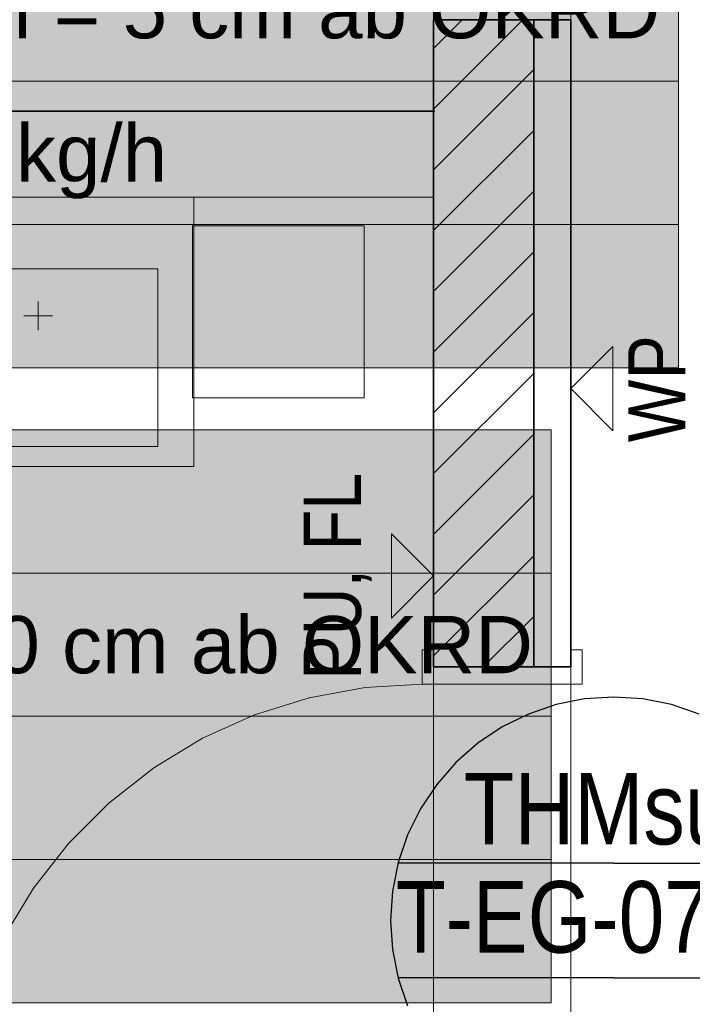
# Model space of a CAD drawing. Extents: x -223 to 557, y -138 to 606.
# Tile 104 of 142: x 4 to 27, y 67 to 102. Entities that reach past the tile are written whole.
import ezdxf
from ezdxf.lldxf.tags import DXFTag

# ---------------------------------------------------------------- set-up
doc = ezdxf.new("R2010")
doc.units = 0
doc.layers.get('0').update_dxf_attribs({"lineweight": 35})
for name, color, linetype, lineweight in [('5_EG-BESTAND', 7, 'Continuous', 25), ('5_EG-HLSE', 7, 'Continuous', 25), ('5_EG-NEU', 7, 'Continuous', 25), ('5_EG-SCHRAFF-FILL', 7, 'Continuous', 25), ('5_EG-TÜRSTEMPEL', 7, 'Continuous', 25), ('5_EG-WANDFLÄCHENMATERIAL', 7, 'Continuous', 25)]:
    doc.layers.add(name, color=color, linetype=linetype, lineweight=lineweight)
doc.layers.add('H_Vorlauf_Beschriftung_OG', color=1, linetype='Continuous', lineweight=18, true_color=0xff0000)
doc.styles.get("Standard").update_dxf_attribs({"font": 'arial.ttf'})
tags = doc.linetypes.add('ALL_S14', pattern=[0.002, 0.001, -0.001]).pattern_tags.tags
tags[6:7] = [DXFTag(74, 4), DXFTag(75, 0), DXFTag(340, '0'), DXFTag(46, 1.0), DXFTag(50, 0.0), DXFTag(44, 0.0), DXFTag(45, 0.0)]
tags[4:5] = [DXFTag(74, 4), DXFTag(75, 0), DXFTag(340, '0'), DXFTag(46, 1.0), DXFTag(50, 0.0), DXFTag(44, 0.0), DXFTag(45, 0.0)]
tags = doc.linetypes.add('PUNKT2_S9', pattern=[0.0005, 0, -0.0005]).pattern_tags.tags
tags[6:7] = [DXFTag(74, 4), DXFTag(75, 0), DXFTag(340, '0'), DXFTag(46, 1.0), DXFTag(50, 0.0), DXFTag(44, 0.0), DXFTag(45, 0.0)]
tags[4:5] = [DXFTag(74, 4), DXFTag(75, 0), DXFTag(340, '0'), DXFTag(46, 1.0), DXFTag(50, 0.0), DXFTag(44, 0.0), DXFTag(45, 0.0)]

# ---------------------------------------------------------------- blocks, each defined once
blk = doc.blocks.new('Referenz-A07ALDUO1N', base_point=(-167.675, -99.33))
at = {"layer": '5_EG-BESTAND', "color": 0, "linetype": 'ALL_S14', "lineweight": 13, "ltscale": 0.13}
for p, q in [((18.06, 142.627), (18.06, -52.993)), ((22.86, 142.627), (22.86, -53.054))]:
    blk.add_line(p, q, dxfattribs=at)
at = {"layer": '5_EG-BESTAND', "color": 0, "lineweight": 35}
blk.add_line((18.109, 98.449), (-54.567, 98.449), dxfattribs=at)
at = {"layer": '5_EG-HLSE', "color": 0, "lineweight": 13}
for p, q in [((9.685, 86.049), (9.685, 95.449)), ((0.063, 92.949), (8.43, 92.949)), ((8.43, 92.949), (8.43, 86.749)), ((4.248, 91.807), (4.248, 90.807)), ((3.748, 91.307), (4.748, 91.307)), ((8.43, 86.749), (0.063, 86.749)), ((-1.192, 86.049), (9.685, 86.049))]:
    blk.add_line(p, q, dxfattribs=at)
at = {"layer": '5_EG-HLSE', "color": 0, "linetype": 'ALL_S14', "lineweight": 13, "ltscale": 0.13}
for p, q in [((9.638, 94.449), (15.638, 94.449)), ((9.638, 88.449), (9.638, 94.449)), ((15.638, 94.449), (15.638, 88.449)), ((15.638, 88.449), (9.638, 88.449))]:
    blk.add_line(p, q, dxfattribs=at)
at = {"layer": '5_EG-NEU', "color": 0, "lineweight": 35}
for p, q in [((18.06, 101.647), (22.86, 101.647)), ((18.06, 101.647), (18.06, 79.049)), ((21.56, 101.647), (21.56, 79.049)), ((22.86, 79.049), (22.86, 101.647)), ((22.86, 79.049), (18.06, 79.049))]:
    blk.add_line(p, q, dxfattribs=at)
at = {"layer": '5_EG-NEU', "color": 0, "lineweight": 13}
for p, q in [((-9.567, 95.449), (18.06, 95.449)), ((17.66, 79.649), (17.66, 78.449)), ((18.06, 79.649), (17.66, 79.649)), ((18.06, 79.049), (18.06, 79.649)), ((23.26, 79.649), (22.86, 79.649)), ((22.86, 79.649), (22.86, 79.049)), ((23.26, 78.449), (23.26, 79.649)), ((22.86, 79.049), (18.06, 79.049)), ((17.66, 78.449), (15.671, 78.329)), ((17.66, 78.449), (23.26, 78.449)), ((15.671, 78.329), (13.711, 77.97)), ((13.711, 77.97), (11.809, 77.377)), ((11.809, 77.377), (9.992, 76.559)), ((9.992, 76.559), (8.287, 75.528)), ((8.287, 75.528), (6.718, 74.299)), ((6.718, 74.299), (5.309, 72.891)), ((5.309, 72.891), (4.08, 71.322)), ((4.08, 71.322), (3.05, 69.617))]:
    blk.add_line(p, q, dxfattribs=at)
at = {"layer": '5_EG-NEU', "color": 0, "linetype": 'PUNKT2_S9', "lineweight": 13, "ltscale": 0.13}
for p, q in [((18.06, 78.449), (18.06, 61.949)), ((22.86, 78.449), (22.86, 61.949))]:
    blk.add_line(p, q, dxfattribs=at)
at = {"layer": '5_EG-SCHRAFF-FILL', "color": 0, "lineweight": 13}
for p, q in [((18.06, 100.647), (19.06, 101.648)), ((18.06, 98.526), (21.181, 101.647)), ((18.06, 96.405), (21.56, 99.905)), ((18.06, 94.284), (21.56, 97.784)), ((18.06, 92.162), (21.56, 95.662)), ((18.06, 90.041), (21.56, 93.541)), ((18.06, 87.92), (21.56, 91.42)), ((18.06, 85.798), (21.56, 89.298)), ((18.06, 83.677), (21.56, 87.177)), ((18.06, 81.556), (21.56, 85.056)), ((18.06, 79.434), (21.56, 82.934)), ((19.796, 79.049), (21.56, 80.813))]:
    blk.add_line(p, q, dxfattribs=at)
at = {"layer": '5_EG-TÜRSTEMPEL', "color": 0, "lineweight": -2}
for p, q in [((22.341, 77.733), (21.375, 77.405)), ((23.342, 77.932), (22.341, 77.733)), ((24.36, 77.999), (23.342, 77.932)), ((25.378, 77.932), (24.36, 77.999)), ((26.378, 77.733), (25.378, 77.932)), ((27.345, 77.405), (26.378, 77.733)), ((21.375, 77.405), (20.46, 76.954)), ((20.46, 76.954), (19.611, 76.387)), ((19.611, 76.387), (18.844, 75.714)), ((18.844, 75.714), (18.171, 74.947)), ((18.171, 74.947), (17.605, 74.099)), ((17.605, 74.099), (17.153, 73.184)), ((17.153, 73.184), (16.825, 72.218)), ((16.825, 72.218), (16.626, 71.217)), ((24.36, 72.199), (16.82, 72.199)), ((24.36, 72.199), (31.899, 72.199)), ((16.626, 71.217), (16.56, 70.199)), ((16.56, 70.199), (16.626, 69.181)), ((16.626, 69.181), (16.825, 68.18)), ((24.36, 68.199), (16.82, 68.199)), ((16.825, 68.18), (17.153, 67.214)), ((24.36, 68.199), (31.899, 68.199))]:
    blk.add_line(p, q, dxfattribs=at)
at = {"layer": '5_EG-WANDFLÄCHENMATERIAL', "color": 0, "lineweight": 18}
for p, q in [((22.86, 88.769), (24.331, 90.24)), ((24.33, 87.298), (24.331, 90.24)), ((22.86, 88.769), (24.33, 87.298)), ((18.06, 82.229), (16.589, 83.7)), ((16.589, 83.7), (16.589, 80.758)), ((18.06, 82.229), (16.589, 80.758))]:
    blk.add_line(p, q, dxfattribs=at)
at = {"layer": '5_EG-TÜRSTEMPEL', "color": 0, "lineweight": -2, "char_height": 2.5, "attachment_point": 1}
for s, insert in [('{\\W0.83;\\fArial;THMsuz}', (19.115, 75.351)), ('{\\W0.82;\\fArial;T-EG-07.01}', (16.738, 71.572))]:
    blk.add_mtext(s, dxfattribs=dict(at, insert=insert))
at = {"layer": '5_EG-WANDFLÄCHENMATERIAL', "color": 0, "lineweight": 18, "char_height": 2, "attachment_point": 1}
for s, insert, rotation in [('{\\W0.83;\\fArial;WP}', (24.864, 86.894), 90), ('{\\W0.83;\\fArial;FL}', (13.526, 83.119), 90.0039), ('{\\W0.83;\\fArial;PU,}', (13.526, 78.604), 90.0039)]:
    blk.add_mtext(s, dxfattribs=dict(at, insert=insert, rotation=rotation))
blk = doc.blocks.new('Bauteilbeschriftung-A07ALDXG1N', base_point=(-18.027, 60.323))
at = {"color": 0, "lineweight": -2}
for p, q in [((-18.027, 87.328), (22.176, 87.328)), ((22.176, 87.328), (22.176, 67.328)), ((-18.027, 82.328), (22.176, 82.328)), ((-18.027, 77.328), (22.176, 77.328)), ((-18.027, 72.328), (22.176, 72.328)), ((22.176, 67.328), (-18.027, 67.328))]:
    blk.add_line(p, q, dxfattribs=at)
at = {"color": 7, "linetype": 'ByBlock', "lineweight": -2, "ltscale": 0.18, "true_color": 0xffffff}
for points in [[(-18.027, 67.328), (22.176, 67.328), (-18.027, 87.328)], [(22.176, 67.328), (-18.027, 87.328), (22.176, 87.328)]]:
    blk.add_solid(points, dxfattribs=at)
at = {"color": 0, "linetype": 'ByBlock', "lineweight": -2, "ltscale": 0.18, "insert": (-17.36, 80.828), "char_height": 2, "attachment_point": 1}
blk.add_mtext('{\\fArial;Mitte Bauteil = 10 cm ab OKRD}', dxfattribs=at)
blk = doc.blocks.new('Bauteilbeschriftung-A07ALE421N', base_point=(-15.265, 89.497))
at = {"color": 0, "lineweight": -2}
for p, q in [((26.622, 109.497), (26.622, 89.497)), ((-12.027, 99.497), (26.622, 99.497)), ((-12.027, 94.497), (26.622, 94.497)), ((26.622, 89.497), (-12.027, 89.497))]:
    blk.add_line(p, q, dxfattribs=at)
at = {"color": 7, "linetype": 'ByBlock', "lineweight": -2, "ltscale": 0.18, "true_color": 0xffffff}
for points in [[(-12.027, 89.497), (26.622, 89.497), (-12.027, 109.497)], [(26.622, 89.497), (-12.027, 109.497), (26.622, 109.497)]]:
    blk.add_solid(points, dxfattribs=at)
at = {"color": 0, "linetype": 'ByBlock', "lineweight": -2, "ltscale": 0.18, "char_height": 2, "attachment_point": 1}
for s, insert in [('{\\fArial;Mitte Bauteil = 5 cm ab OKRD}', (-11.36, 102.997)), ('{\\fArial;ṁ = 285.76 kg/h}', (-11.36, 97.997))]:
    blk.add_mtext(s, dxfattribs=dict(at, insert=insert))

msp = doc.modelspace()

# ---------------------------------------------------------------- block references
at = {"color": 251, "lineweight": 25, "ltscale": 0.25, "true_color": 0x585858}
msp.add_blockref('Referenz-A07ALDUO1N', (-167.675, -99.33), dxfattribs=at)
at = {"layer": 'H_Vorlauf_Beschriftung_OG', "ltscale": 0.18}
for name, p in [('Bauteilbeschriftung-A07ALE421N', (-15.265, 89.497)), ('Bauteilbeschriftung-A07ALDXG1N', (-18.027, 60.323))]:
    msp.add_blockref(name, p, dxfattribs=at)

doc.saveas('drawing.dxf')
